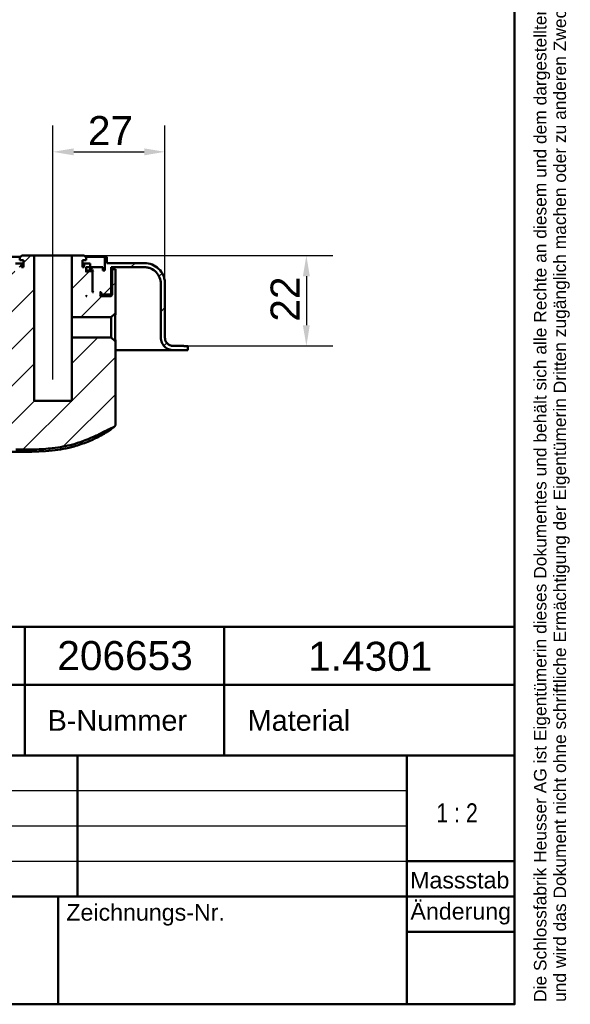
# Model space of a CAD drawing. Header units: millimetres. Extents: x 20 to 833, y 20 to 574.
# Tile 20 of 27: x 701 to 833, y 20 to 257. Entities that reach past the tile are written whole.
import ezdxf
from ezdxf.enums import TextEntityAlignment as Align

# ---------------------------------------------------------------- set-up
doc = ezdxf.new("R2010")
doc.units = ezdxf.units.MM
doc.header["$LTSCALE"] = 2
for name, color, linetype, lineweight in [('Bemaßungen(DIN)', 7, 'Continuous', 25), ('Mittellinie(DIN)', 7, 'Continuous', 25), ('Sichtbare Kanten(DIN)', 7, 'Continuous', 50), ('Skizziergeometrie(DIN)', 7, 'Continuous', 50), ('Skizzierlinie(DIN)', 7, 'Continuous', 25), ('Symbole(DIN)', 7, 'Continuous', 25)]:
    doc.layers.add(name, color=color, linetype=linetype, lineweight=lineweight)
doc.layers.add('Schraffur', color=179, linetype='Continuous', lineweight=9, true_color=0x1e1e47)
doc.styles.add('Aktuell-DIN', font='arial.ttf')
doc.styles.add('STANDARD-DIN~0', font='arial.ttf')
doc.styles.add('Textstil10', font='arial.ttf')
doc.styles.add('Textstil41', font='arial.ttf', dxfattribs={"width": 0.8})
doc.styles.add('Textstil83', font='arial.ttf', dxfattribs={"width": 0.8})
doc.dimstyles.new('CAD-LAN', dxfattribs={"dimscale": 2, "dimtxt": 3.5, "dimasz": 2.5, "dimexe": 3.175, "dimexo": 0, "dimgap": 0.8, "dimtad": 1, "dimrnd": 1e-08, "dimtxsty": 'STANDARD-DIN~0', "dimcen": 0.09, "dimdle": 10, "dimclrd": 250, "dimclre": 250, "dimclrt": 250, "dimadec": 0, "dimazin": 2, "dimtfac": 1, "dimtmove": 0, "dimatfit": 3, "dimfxl": 1, "dimtolj": 1, "dimtzin": 0, "dimlwd": 25, "dimlwe": 25, "dimarcsym": 0})

# ---------------------------------------------------------------- blocks, each defined once
blk = doc.blocks.new('Ränder Standardrahmen')
at = {"layer": 'Skizziergeometrie(DIN)', "flags": 128}
blk.add_lwpolyline([(10, 10), (10, 287), (410, 287), (410, 10), (10, 10)], dxfattribs=at)
blk = doc.blocks.new('Schriftfelder Heusser')
at = {"layer": 'Skizziergeometrie(DIN)'}
for p, q in [((101, 236.92), (291, 236.92)), ((232, 229.92), (232, 236.92)), ((256, 229.92), (256, 236.92)), ((291, 236.92), (291, 229.92)), ((101, 229.92), (291, 229.92)), ((232, 229.92), (232, 221.42)), ((256, 229.92), (256, 221.42)), ((291, 229.92), (291, 191.42)), ((101, 221.42), (291, 221.42)), ((238.35, 221.42), (238.35, 204.42)), ((278, 221.42), (278, 191.42)), ((278, 208.67), (291, 208.67)), ((101, 204.42), (291, 204.42)), ((236, 204.42), (236, 191.42)), ((278, 200.17), (291, 200.17)), ((291, 191.42), (101, 191.42))]:
    blk.add_line(p, q, dxfattribs=at)
at = {"layer": 'Skizzierlinie(DIN)'}
for p, q in [((162.35, 217.17), (278, 217.17)), ((162.35, 212.92), (278, 212.92)), ((162.35, 208.67), (278, 208.67))]:
    blk.add_line(p, q, dxfattribs=at)
at = {"layer": 'Symbole(DIN)', "color": 7, "insert": (293.33, 191.7), "char_height": 1.5, "width": 182.3003, "attachment_point": 1, "rotation": 90, "line_spacing_factor": 0.944221, "style": 'Aktuell-DIN'}
blk.add_mtext('\\fArial|b0|i0;\\H1.5000;Die Schlossfabrik Heusser AG ist Eigentümerin dieses Dokumentes und behält sich alle Rechte an diesem und dem dargestellten Gegenstand vor. Der Empfänger anerkennt diese Rechte\\Pund wird das Dokument nicht ohne schriftliche Ermächtigung der Eigentümerin Dritten zugänglich machen oder zu anderen Zwecken verwenden, zu dem es ihm übergeben worden ist.\\P ', dxfattribs=at)
at = {"layer": 'Symbole(DIN)', "color": 179, "true_color": 0x262659, "style": 'Aktuell-DIN'}
for s, insert, char_height, attachment_point in [('B-Nummer', (234.74, 225.62), 2.489, 4), ('Material', (265.02, 225.62), 2.489, 5), ('\\fArial|b0|i0;\\H2.0000;Massstab', (284.39, 206.37), 2, 5), ('\\fArial|b0|i0;Zeichnungs-Nr.', (237, 203.5), 2, 1)]:
    blk.add_mtext(s, dxfattribs=dict(at, insert=insert, char_height=char_height, attachment_point=attachment_point))
at = {"layer": 'Symbole(DIN)', "color": 179, "true_color": 0x262659, "insert": (284.51, 202.33), "char_height": 2, "width": 12.1143, "attachment_point": 5, "style": 'Aktuell-DIN'}
blk.add_mtext('\\fArial|b0|i0;Änderung', dxfattribs=at)
at = {"layer": 'Symbole(DIN)', "color": 179, "true_color": 0x262659, "style": 'Textstil10'}
blk.add_attdef('ERSTELLUNGSDATUM_001', (217.23, 218.29), '', height=2, dxfattribs=at)
at = {"layer": 'Symbole(DIN)', "color": 179, "true_color": 0x262659}
for tag, height, style, p in [('AUTOR', 2.49, 'Aktuell-DIN', (240.03, 219.26)), ('KONTROLLDATUM', 2, 'Textstil10', (217.42, 215.04)), ('KONTROLLIERT_VON', 2, 'Textstil10', (239.98, 215.05))]:
    blk.add_attdef(tag, text='', height=height, dxfattribs=dict(at, style=style)).set_placement(p, align=Align.MIDDLE_LEFT)
at = {"layer": 'Symbole(DIN)', "color": 7, "style": 'Textstil83', "width": 0.8}
blk.add_attdef('Anfänglicher_Ansichtsmaßstab_001', (281.57, 213.34), '', height=2.3, dxfattribs=at)
at = {"layer": 'Symbole(DIN)', "color": 179, "true_color": 0x262659, "style": 'Textstil10'}
blk.add_attdef('PROJEKT', text='', height=2, dxfattribs=at).set_placement((217.77, 209.72), align=Align.BOTTOM_LEFT)
at = {"layer": 'Symbole(DIN)', "color": 7, "style": 'Textstil41', "width": 0.8}
blk.add_attdef('STATUS', text='', height=5, dxfattribs=at).set_placement((284.53, 195.86), align=Align.MIDDLE_CENTER)
blk = doc.blocks.new('*D25')
at = {"layer": 'Bemaßungen(DIN)', "color": 250, "linetype": 'Continuous', "lineweight": 25, "true_color": 0x3f3f3f, "transparency": 16777216}
for p, q in [((708.77, 205.52), (708.77, 231.87)), ((735.77, 193.72), (735.77, 231.87)), ((713.77, 225.52), (730.77, 225.52))]:
    blk.add_line(p, q, dxfattribs=at)
at = {"layer": 'Bemaßungen(DIN)', "color": 250, "linetype": 'Continuous', "true_color": 0x3f3f3f, "transparency": 16777216}
for points in [[(713.77, 226.35), (713.77, 224.68), (708.77, 225.52)], [(730.77, 226.35), (730.77, 224.68), (735.77, 225.52)]]:
    blk.add_solid(points, dxfattribs=at)
at = {"layer": 'Defpoints', "color": 0, "linetype": 'Continuous', "transparency": 16777216}
for p in [(735.77, 225.52), (708.77, 205.52), (735.77, 193.72)]:
    blk.add_point(p, dxfattribs=at)
at = {"layer": 'Bemaßungen(DIN)', "color": 250, "linetype": 'Continuous', "lineweight": 25, "true_color": 0x3f3f3f, "transparency": 16777216, "insert": (717.2, 234.15), "char_height": 7, "attachment_point": 1, "style": 'STANDARD-DIN~0'}
blk.add_mtext('\\A1;27', dxfattribs=at)
blk = doc.blocks.new('*D26')
at = {"layer": 'Bemaßungen(DIN)', "color": 250, "linetype": 'Continuous', "lineweight": 25, "true_color": 0x3f3f3f, "transparency": 16777216}
for p, q in [((716.27, 200.52), (776.18, 200.52)), ((769.83, 195.52), (769.83, 183.72)), ((739.02, 178.72), (776.18, 178.72))]:
    blk.add_line(p, q, dxfattribs=at)
at = {"layer": 'Bemaßungen(DIN)', "color": 250, "linetype": 'Continuous', "true_color": 0x3f3f3f, "transparency": 16777216}
for points in [[(768.99, 195.52), (770.66, 195.52), (769.83, 200.52)], [(768.99, 183.72), (770.66, 183.72), (769.83, 178.72)]]:
    blk.add_solid(points, dxfattribs=at)
at = {"layer": 'Defpoints', "color": 0, "linetype": 'Continuous', "transparency": 16777216}
for p in [(716.27, 200.52), (739.02, 178.72), (769.83, 178.72)]:
    blk.add_point(p, dxfattribs=at)
at = {"layer": 'Bemaßungen(DIN)', "color": 250, "linetype": 'Continuous', "lineweight": 25, "true_color": 0x3f3f3f, "transparency": 16777216, "insert": (761.2, 184.58), "char_height": 7, "attachment_point": 1, "rotation": 90, "style": 'STANDARD-DIN~0'}
blk.add_mtext('\\A1;22', dxfattribs=at)

msp = doc.modelspace()

# ---------------------------------------------------------------- hatches: boundary and pattern name
at = {"layer": 'Schraffur'}
h = msp.add_hatch(dxfattribs=at)
h.set_pattern_fill('ANSI31', color=256, scale=50.8, style=0)
h.set_pattern_definition([(45, (0, 0), (-4.49013, 4.49013), [])])
edge = h.paths.add_edge_path()
edge.add_line((734.7704, 193.7174), (734.7704, 180.7174))
edge.add_spline(control_points=[(734.7704, 180.7174), (734.7704, 180.5087), (734.7917, 180.301), (734.8763, 179.8989), (734.9379, 179.7059), (735.1763, 179.1586), (735.4044, 178.8312), (735.9646, 178.2912), (736.2893, 178.0796), (737.003, 177.7907), (737.3835, 177.7174), (737.7704, 177.7174)], knot_values=[-0.47358314, -0.47358314, -0.47358314, -0.47358314, -0.41088319, -0.41088319, -0.35008119, -0.35008119, -0.23143265, -0.23143265, -0.11607569, -0.11607569, 0, 0, 0, 0], degree=3, periodic=0)
edge.add_line((737.7704, 177.7174), (741.2704, 177.7174))
edge.add_line((741.2704, 177.7174), (741.2704, 178.6874))
edge.add_line((741.2704, 178.6874), (740.2704, 178.6874))
edge.add_line((740.2704, 178.6874), (740.2704, 178.7174))
edge.add_line((740.2704, 178.7174), (737.7704, 178.7174))
edge.add_spline(control_points=[(737.7704, 178.7174), (737.6313, 178.7174), (737.4928, 178.7316), (737.2248, 178.788), (737.0961, 178.8291), (736.7312, 178.988), (736.513, 179.1401), (736.153, 179.5135), (736.0119, 179.73), (735.8193, 180.2058), (735.7704, 180.4595), (735.7704, 180.7174)], knot_values=[-0.31571434, -0.31571434, -0.31571434, -0.31571434, -0.27392213, -0.27392213, -0.23338746, -0.23338746, -0.15428844, -0.15428844, -0.07738379, -0.07738379, 0, 0, 0, 0], degree=3, periodic=0)
edge.add_line((735.7704, 180.7174), (735.7704, 193.7174))
edge.add_spline(control_points=[(735.7704, 193.7174), (735.7704, 194.0653), (735.7349, 194.4114), (735.594, 195.0816), (735.4912, 195.4033), (735.0939, 196.3155), (734.7137, 196.8611), (733.7801, 197.7611), (733.2389, 198.1137), (732.0494, 198.5953), (731.4153, 198.7174), (730.7704, 198.7174)], knot_values=[-0.78930523, -0.78930523, -0.78930523, -0.78930523, -0.68480532, -0.68480532, -0.58346864, -0.58346864, -0.38572109, -0.38572109, -0.19345948, -0.19345948, 0, 0, 0, 0], degree=3, periodic=0)
edge.add_line((730.7704, 198.7174), (721.7704, 198.7174))
edge.add_line((721.7704, 198.7174), (721.7704, 200.2174))
edge.add_line((721.7704, 200.2174), (721.2704, 200.2174))
edge.add_line((721.2704, 200.2174), (721.2704, 196.9174))
edge.add_line((721.2704, 196.9174), (720.7704, 196.9174))
edge.add_line((720.7704, 196.9174), (720.7704, 197.7174))
edge.add_line((720.7704, 197.7174), (717.7704, 197.7174))
edge.add_line((717.7704, 197.7174), (717.7704, 196.9174))
edge.add_line((717.7704, 196.9174), (718.5204, 196.9174))
edge.add_line((718.5204, 196.9174), (718.3204, 196.7174))
edge.add_line((718.3204, 196.7174), (718.3204, 191.9174))
edge.add_line((718.3204, 191.9174), (718.5204, 191.7174))
edge.add_line((718.5204, 191.7174), (718.2704, 191.7174))
edge.add_line((718.2704, 191.7174), (718.2704, 196.5174))
edge.add_line((718.2704, 196.5174), (718.0704, 196.7174))
edge.add_line((718.0704, 196.7174), (716.9704, 196.7174))
edge.add_line((716.9704, 196.7174), (716.7704, 196.5174))
edge.add_line((716.7704, 196.5174), (716.7704, 197.7174))
edge.add_line((716.7704, 197.7174), (717.7562, 197.7174))
edge.add_line((717.7562, 197.7174), (717.7562, 198.6174))
edge.add_line((717.7562, 198.6174), (716.3204, 198.6174))
edge.add_line((716.3204, 198.6174), (716.3204, 197.7174))
edge.add_line((716.3204, 197.7174), (715.8704, 197.7174))
edge.add_line((715.8704, 197.7174), (715.8704, 199.4174))
edge.add_line((715.8704, 199.4174), (716.7704, 199.4174))
edge.add_line((716.7704, 199.4174), (716.7704, 200.0174))
edge.add_line((716.7704, 200.0174), (716.2704, 200.5174))
edge.add_line((716.2704, 200.5174), (713.3204, 200.5174))
edge.add_line((713.3204, 200.5174), (713.3204, 185.6759))
edge.add_line((713.3204, 185.6759), (722.8289, 185.6759))
edge.add_line((722.8289, 185.6759), (723.8133, 186.6603))
edge.add_line((723.8133, 186.6603), (723.8133, 194.7174))
edge.add_line((723.8133, 194.7174), (723.8133, 197.2174))
edge.add_line((723.8133, 197.2174), (723.0704, 197.2174))
edge.add_line((723.0704, 197.2174), (723.0704, 191.0174))
edge.add_line((723.0704, 191.0174), (722.7704, 190.7174))
edge.add_line((722.7704, 190.7174), (720.0704, 190.7174))
edge.add_line((720.0704, 190.7174), (720.2704, 190.9174))
edge.add_line((720.2704, 190.9174), (720.2704, 191.5174))
edge.add_line((720.2704, 191.5174), (720.0704, 191.7174))
edge.add_line((720.0704, 191.7174), (720.3704, 191.7174))
edge.add_line((720.3704, 191.7174), (720.3704, 191.2174))
edge.add_line((720.3704, 191.2174), (720.4704, 191.1174))
edge.add_line((720.4704, 191.1174), (722.5704, 191.1174))
edge.add_line((722.5704, 191.1174), (722.7704, 191.3174))
edge.add_line((722.7704, 191.3174), (722.7704, 197.7174))
edge.add_line((722.7704, 197.7174), (730.7704, 197.7174))
edge.add_spline(control_points=[(730.7704, 197.7174), (731.0487, 197.7174), (731.3255, 197.689), (731.8618, 197.5762), (732.1191, 197.494), (732.8488, 197.1762), (733.2853, 196.872), (734.0053, 196.1252), (734.2874, 195.6921), (734.6727, 194.7405), (734.7704, 194.2333), (734.7704, 193.7174)], knot_values=[-0.63144419, -0.63144419, -0.63144419, -0.63144419, -0.54784426, -0.54784426, -0.46677491, -0.46677491, -0.30857687, -0.30857687, -0.15476758, -0.15476758, 0, 0, 0, 0], degree=3, periodic=0)
h.paths.add_polyline_path([(716.7704, 190.7174), (716.7704, 190.9174), (716.9704, 190.7174)], flags=0)
edge = h.paths.add_edge_path()
edge.add_line((544.7704, 180.7174), (544.7704, 193.7174))
edge.add_spline(control_points=[(544.7704, 193.7174), (544.7704, 193.9957), (544.7988, 194.2726), (544.9116, 194.8088), (544.9937, 195.0661), (545.3116, 195.7959), (545.6158, 196.2324), (546.3626, 196.9523), (546.7956, 197.2344), (547.7472, 197.6197), (548.2545, 197.7174), (548.7704, 197.7174)], knot_values=[-0.63144419, -0.63144419, -0.63144419, -0.63144419, -0.54784426, -0.54784426, -0.46677491, -0.46677491, -0.30857687, -0.30857687, -0.15476759, -0.15476759, 0, 0, 0, 0], degree=3, periodic=0)
edge.add_line((548.7704, 197.7174), (694.7704, 197.7174))
edge.add_line((694.7704, 197.7174), (694.7704, 191.3174))
edge.add_line((694.7704, 191.3174), (694.9704, 191.1174))
edge.add_line((694.9704, 191.1174), (697.0704, 191.1174))
edge.add_line((697.0704, 191.1174), (697.1704, 191.2174))
edge.add_line((697.1704, 191.2174), (697.1704, 191.7174))
edge.add_line((697.1704, 191.7174), (697.4704, 191.7174))
edge.add_line((697.4704, 191.7174), (697.2704, 191.5174))
edge.add_line((697.2704, 191.5174), (697.2704, 190.9174))
edge.add_line((697.2704, 190.9174), (697.4704, 190.7174))
edge.add_line((697.4704, 190.7174), (694.7704, 190.7174))
edge.add_line((694.7704, 190.7174), (694.4704, 191.0174))
edge.add_line((694.4704, 191.0174), (694.4704, 197.2174))
edge.add_line((694.4704, 197.2174), (693.6266, 197.2174))
edge.add_line((693.6266, 197.2174), (693.6266, 194.7174))
edge.add_line((693.6266, 194.7174), (693.6266, 169.3011))
edge.add_spline(control_points=[(693.6266, 169.3011), (693.6266, 164.8549), (693.6266, 161.2967), (690.0995, 158.1667), (686.0729, 158.149), (681.0394, 158.127)], knot_values=[0, 0, 0, 0, 0, 0, 1, 1, 1, 1, 1, 1], degree=5, periodic=0)
edge.add_spline(control_points=[(681.0394, 158.127), (644.8427, 157.9689), (608.646, 157.8263), (572.4493, 157.9551)], knot_values=[0.00001832, 0.00001832, 0.00001832, 0.00001832, 10.85912863, 10.85912863, 10.85912863, 10.85912863], degree=3, periodic=0)
edge.add_spline(control_points=[(572.4493, 157.9551), (565.913, 157.9783), (559.9528, 158.0069), (553.7605, 163.6836), (553.7333, 170.1641), (553.6993, 178.2551)], knot_values=[0, 0, 0, 0, 0, 0, 1, 1, 1, 1, 1, 1], degree=5, periodic=0)
edge.add_spline(control_points=[(553.6993, 178.2551), (553.6686, 185.5519), (553.6523, 189.4393), (553.6509, 192.8035)], knot_values=[0, 0, 0, 0, 1.00337214, 1.00337214, 1.00337214, 1.00337214], weights=[1.04429702, 1.00551998, 1.00068689, 1.0000845], degree=3, periodic=0)
edge.add_spline(control_points=[(553.6509, 192.8035), (553.6506, 193.3697), (553.6508, 193.877), (553.3378, 194.2174), (552.8159, 194.2174), (552.2399, 194.2174)], knot_values=[0, 0, 0, 0, 0, 0, 1, 1, 1, 1, 1, 1], degree=5, periodic=0)
edge.add_line((552.2399, 194.2174), (550.6504, 194.2174))
edge.add_spline(control_points=[(550.6504, 194.2174), (550.5449, 194.2174), (550.4367, 194.2174), (550.3038, 194.1798), (550.2661, 194.1637), (550.2007, 194.1179), (550.1746, 194.0903), (550.1273, 194.0155), (550.1114, 193.9679), (550.0847, 193.8356), (550.0847, 193.7428), (550.0847, 193.6517)], knot_values=[-0.09975245, -0.09975245, -0.09975245, -0.09975245, -0.06872309, -0.06872309, -0.05563313, -0.05563313, -0.04321646, -0.04321646, -0.02737358, -0.02737358, -0.00005284, -0.00005284, -0.00005284, -0.00005284], degree=3, periodic=0)
edge.add_spline(control_points=[(550.0847, 193.6517), (550.0845, 191.7338), (550.0808, 189.9032), (550.0749, 187.9756), (550.069, 186.0273), (550.0611, 184.0212), (550.0531, 182.0828), (550.0477, 180.7973), (550.0422, 179.5119), (550.0366, 178.2265)], knot_values=[0, 0, 0, 0, 0.40829956, 0.40829956, 0.40829956, 0.82096003, 0.82096003, 0.82096003, 1.09461338, 1.09461338, 1.09461338, 1.09461338], degree=3, periodic=0)
edge.add_spline(control_points=[(550.0366, 178.2265), (550.0316, 177.0899), (550.0253, 175.9514), (550.0534, 174.7371), (550.0815, 173.5228), (550.1436, 172.4563), (550.231, 171.5379), (550.4058, 169.701), (550.6887, 168.2054), (551.0921, 166.7962), (552.7058, 161.1594), (556.3284, 157.2764), (561.6197, 155.5127), (562.9425, 155.0717), (564.3478, 154.758), (566.0746, 154.5563), (566.938, 154.4554), (567.9407, 154.3802), (569.0825, 154.3397), (570.2244, 154.2992), (571.2952, 154.2959), (572.3649, 154.2913)], knot_values=[0, 0, 0, 0, 0.24064759, 0.24064759, 0.24064759, 0.48129519, 0.48129519, 0.48129519, 0.96259037, 0.96259037, 0.96259037, 2.88777112, 2.88777112, 2.88777112, 3.3690663, 3.3690663, 3.3690663, 3.60971389, 3.60971389, 3.60971389, 3.85036149, 3.85036149, 3.85036149, 3.85036149], degree=3, periodic=0)
edge.add_line((572.3649, 154.2913), (699.8383, 153.7446))
edge.add_spline(control_points=[(699.8383, 153.7446), (701.3043, 153.7383), (702.7714, 153.7307), (704.331, 153.775), (705.8906, 153.8192), (707.2725, 153.9088), (708.6266, 154.0637)], knot_values=[0, 0, 0, 0, 0.44038321, 0.44038321, 0.44038321, 0.88076642, 0.88076642, 0.88076642, 0.88076642], degree=3, periodic=0)
edge.add_spline(control_points=[(708.6266, 154.0637), (710.4068, 154.2674), (712.0174, 154.5724), (713.5307, 154.9927)], knot_values=[0, 0, 0, 0, 0.50017248, 0.50017248, 0.50017248, 0.50017248], degree=3, periodic=0)
edge.add_spline(control_points=[(713.5307, 154.9927), (715.0659, 155.419), (716.7464, 156.0343), (718.5722, 156.8386)], knot_values=[0, 0, 0, 0, 0.53745652, 0.53745652, 0.53745652, 0.53745652], degree=3, periodic=0)
edge.add_spline(control_points=[(718.5722, 156.8386), (719.0359, 157.0429), (719.37, 157.1973), (719.7732, 157.3931), (720.1764, 157.5889), (720.5707, 157.7905), (720.9641, 157.9936), (721.0625, 158.0444), (721.1608, 158.0952), (721.2591, 158.146), (721.5542, 158.2984), (721.8496, 158.4504), (722.1471, 158.5979), (722.1967, 158.6225), (722.2463, 158.647), (722.296, 158.6713), (722.3458, 158.6956), (722.3956, 158.7198), (722.4455, 158.7438), (722.6949, 158.8638), (722.9461, 158.9798), (723.2033, 159.0869), (723.2547, 159.1083), (723.306, 159.1292), (723.3558, 159.1489)], knot_values=[0, 0, 0, 0, 0.13009876, 0.13009876, 0.13009876, 0.26019753, 0.26019753, 0.26019753, 0.29272222, 0.29272222, 0.29272222, 0.39029629, 0.39029629, 0.39029629, 0.40655864, 0.40655864, 0.40655864, 0.42282098, 0.42282098, 0.42282098, 0.50413271, 0.50413271, 0.50413271, 0.52039505, 0.52039505, 0.52039505, 0.52039505], degree=3, periodic=0)
edge.add_spline(control_points=[(723.3558, 159.1489), (723.4487, 159.1858), (723.5399, 159.22), (723.6559, 159.2955), (723.6923, 159.3265), (723.754, 159.407), (723.7748, 159.4534), (723.8133, 159.5964), (723.8133, 159.701), (723.8133, 159.8052)], knot_values=[-0.09352525, -0.09352525, -0.09352525, -0.09352525, -0.0642653, -0.0642653, -0.04836566, -0.04836566, -0.03125125, -0.03125125, 0, 0, 0, 0], degree=3, periodic=0)
edge.add_line((723.8133, 159.8052), (723.8133, 179.7745))
edge.add_line((723.8133, 179.7745), (722.8289, 180.7589))
edge.add_line((722.8289, 180.7589), (713.3204, 180.7589))
edge.add_line((713.3204, 180.7589), (713.3204, 165.5174))
edge.add_line((713.3204, 165.5174), (704.2204, 165.5174))
edge.add_line((704.2204, 165.5174), (704.2204, 200.5174))
edge.add_line((704.2204, 200.5174), (701.2704, 200.5174))
edge.add_line((701.2704, 200.5174), (700.7704, 200.0174))
edge.add_line((700.7704, 200.0174), (700.7704, 199.4174))
edge.add_line((700.7704, 199.4174), (701.6704, 199.4174))
edge.add_line((701.6704, 199.4174), (701.6704, 197.7174))
edge.add_line((701.6704, 197.7174), (701.2204, 197.7174))
edge.add_line((701.2204, 197.7174), (701.2204, 198.6174))
edge.add_line((701.2204, 198.6174), (699.7846, 198.6174))
edge.add_line((699.7846, 198.6174), (699.7846, 197.7174))
edge.add_line((699.7846, 197.7174), (700.7704, 197.7174))
edge.add_line((700.7704, 197.7174), (700.7704, 196.5174))
edge.add_line((700.7704, 196.5174), (700.5704, 196.7174))
edge.add_line((700.5704, 196.7174), (699.4704, 196.7174))
edge.add_line((699.4704, 196.7174), (699.2704, 196.5174))
edge.add_line((699.2704, 196.5174), (699.2704, 191.7174))
edge.add_line((699.2704, 191.7174), (699.0204, 191.7174))
edge.add_line((699.0204, 191.7174), (699.2204, 191.9174))
edge.add_line((699.2204, 191.9174), (699.2204, 196.7174))
edge.add_line((699.2204, 196.7174), (699.0204, 196.9174))
edge.add_line((699.0204, 196.9174), (699.7704, 196.9174))
edge.add_line((699.7704, 196.9174), (699.7704, 197.7174))
edge.add_line((699.7704, 197.7174), (696.7704, 197.7174))
edge.add_line((696.7704, 197.7174), (696.7704, 196.9174))
edge.add_line((696.7704, 196.9174), (696.2704, 196.9174))
edge.add_line((696.2704, 196.9174), (696.2704, 200.2174))
edge.add_line((696.2704, 200.2174), (695.7704, 200.2174))
edge.add_line((695.7704, 200.2174), (695.7704, 198.7174))
edge.add_line((695.7704, 198.7174), (548.7704, 198.7174))
edge.add_spline(control_points=[(548.7704, 198.7174), (548.4226, 198.7174), (548.0765, 198.6819), (547.4062, 198.5409), (547.0846, 198.4382), (546.1723, 198.0408), (545.6268, 197.6606), (544.7268, 196.7271), (544.3742, 196.1858), (543.8925, 194.9963), (543.7704, 194.3623), (543.7704, 193.7174)], knot_values=[-0.78930523, -0.78930523, -0.78930523, -0.78930523, -0.68480532, -0.68480532, -0.58346864, -0.58346864, -0.38572109, -0.38572109, -0.19345948, -0.19345948, 0, 0, 0, 0], degree=3, periodic=0)
edge.add_line((543.7704, 193.7174), (543.7704, 180.7174))
edge.add_spline(control_points=[(543.7704, 180.7174), (543.7704, 180.5783), (543.7562, 180.4398), (543.6998, 180.1717), (543.6587, 180.0431), (543.4998, 179.6782), (543.3477, 179.4599), (542.9743, 179.0999), (542.7578, 178.9589), (542.282, 178.7662), (542.0284, 178.7174), (541.7705, 178.7174)], knot_values=[-0.31572209, -0.31572209, -0.31572209, -0.31572209, -0.27392213, -0.27392213, -0.23338746, -0.23338746, -0.15428844, -0.15428844, -0.07738379, -0.07738379, -0.00000194, -0.00000194, -0.00000194, -0.00000194], degree=3, periodic=0)
edge.add_line((541.7705, 178.7174), (527.2704, 178.7174))
edge.add_line((527.2704, 178.7174), (527.2704, 177.7174))
edge.add_line((527.2704, 177.7174), (541.7704, 177.7174))
edge.add_spline(control_points=[(541.7704, 177.7174), (541.9791, 177.7174), (542.1867, 177.7387), (542.5889, 177.8233), (542.7819, 177.8849), (543.3292, 178.1234), (543.6566, 178.3515), (544.1966, 178.9116), (544.4081, 179.2364), (544.6971, 179.9501), (544.7704, 180.3305), (544.7704, 180.7174)], knot_values=[-0.47358314, -0.47358314, -0.47358314, -0.47358314, -0.41088319, -0.41088319, -0.35008119, -0.35008119, -0.23143265, -0.23143265, -0.11607569, -0.11607569, 0, 0, 0, 0], degree=3, periodic=0)
h.paths.add_polyline_path([(700.7704, 190.9174), (700.7704, 190.7174), (700.5704, 190.7174)], flags=0)

# ---------------------------------------------------------------- linework, layer by layer
at = {"layer": 'Mittellinie(DIN)', "linetype": 'Continuous'}
msp.add_line((708.7704, 170.5967), (708.7704, 205.5174), dxfattribs=at)
at = {"layer": 'Sichtbare Kanten(DIN)'}
for p, q in [((696.2704, 200.2174), (700.9704, 200.2174)), ((701.2704, 200.5174), (700.7704, 200.0174)), ((700.7704, 200.0174), (700.7704, 199.4174)), ((700.7704, 199.4174), (701.6704, 199.4174)), ((704.2204, 200.5174), (701.2704, 200.5174)), ((701.6704, 199.4174), (701.6704, 197.7174)), ((704.2204, 165.5174), (704.2204, 200.5174)), ((713.3204, 200.5174), (704.2204, 200.5174)), ((716.2704, 200.5174), (713.3204, 200.5174)), ((713.3204, 200.5174), (713.3204, 185.6759)), ((715.8704, 197.7174), (715.8704, 199.4174)), ((715.8704, 199.4174), (716.7704, 199.4174)), ((716.7704, 200.0174), (716.2704, 200.5174)), ((716.5704, 200.2174), (721.2704, 200.2174)), ((716.7704, 199.4174), (716.7704, 200.0174)), ((721.7704, 200.2174), (721.2704, 200.2174)), ((721.2704, 200.2174), (721.2704, 196.9174)), ((721.7704, 198.7174), (721.7704, 200.2174)), ((701.2204, 198.6174), (699.7846, 198.6174)), ((701.2204, 197.7174), (701.2204, 198.6174)), ((701.6704, 198.6174), (701.2204, 198.6174)), ((701.6704, 197.7174), (701.2204, 197.7174)), ((716.3204, 198.6174), (715.8704, 198.6174)), ((716.3204, 197.7174), (715.8704, 197.7174)), ((717.7562, 198.6174), (716.3204, 198.6174)), ((716.3204, 198.6174), (716.3204, 197.7174)), ((716.7704, 196.5174), (716.7704, 197.7174)), ((716.7704, 197.7174), (717.7562, 197.7174)), ((717.7562, 197.7174), (717.7562, 198.6174)), ((717.7562, 197.7174), (717.7704, 197.7174)), ((720.7704, 197.7174), (717.7704, 197.7174)), ((717.7704, 197.7174), (717.7704, 196.9174)), ((720.7704, 196.9174), (720.7704, 197.7174)), ((730.7704, 198.7174), (721.7704, 198.7174)), ((722.7704, 191.3174), (722.7704, 197.7174)), ((722.7704, 197.7174), (730.7704, 197.7174)), ((723.0704, 197.2174), (722.7704, 197.2174)), ((723.8133, 197.2174), (723.0704, 197.2174)), ((723.0704, 197.2174), (723.0704, 191.0174)), ((723.8133, 194.7174), (723.8133, 197.2174)), ((717.7704, 196.9174), (716.7704, 196.9174)), ((716.9704, 196.7174), (716.7704, 196.5174)), ((716.9704, 196.7174), (716.7704, 196.7174)), ((718.0704, 196.7174), (716.9704, 196.7174)), ((717.7704, 196.9174), (718.5204, 196.9174)), ((718.2704, 196.5174), (718.0704, 196.7174)), ((718.0704, 196.7174), (718.3204, 196.7174)), ((718.2704, 191.7174), (718.2704, 196.5174)), ((718.5204, 196.9174), (718.3204, 196.7174)), ((718.3204, 196.7174), (718.3204, 191.9174)), ((721.2704, 196.9174), (720.7704, 196.9174)), ((723.8133, 186.6603), (723.8133, 194.7174)), ((723.8133, 194.7174), (723.8133, 186.6603)), ((734.7704, 193.7174), (734.7704, 180.7174)), ((735.7704, 180.7174), (735.7704, 193.7174)), ((735.7705, 193.7174), (735.7704, 193.7174)), ((735.7705, 180.7174), (735.7705, 193.7174)), ((716.7704, 190.7174), (716.7704, 190.9174)), ((716.7704, 190.9174), (716.9704, 190.7174)), ((716.9704, 190.7174), (716.7704, 190.7174)), ((718.3204, 191.9174), (718.2704, 191.9174)), ((718.5204, 191.7174), (718.2704, 191.7174)), ((718.3204, 191.9174), (718.5204, 191.7174)), ((720.2704, 191.5174), (720.0704, 191.7174)), ((720.0704, 191.7174), (720.3704, 191.7174)), ((720.0704, 190.7174), (720.2704, 190.9174)), ((722.7704, 190.7174), (720.0704, 190.7174)), ((720.2704, 190.9174), (720.2704, 191.5174)), ((720.3704, 191.2174), (720.2704, 191.2174)), ((720.2704, 191.1174), (720.4704, 191.1174)), ((723.0704, 191.0174), (720.2704, 191.0174)), ((720.3704, 191.7174), (720.3704, 191.2174)), ((720.3704, 191.2174), (720.4704, 191.1174)), ((720.4704, 191.1174), (722.5704, 191.1174)), ((722.5704, 191.1174), (722.7704, 191.3174)), ((723.0704, 191.0174), (722.7704, 190.7174)), ((713.3204, 185.6759), (722.8289, 185.6759)), ((713.3204, 185.6759), (713.3204, 180.7589)), ((722.8289, 185.6759), (723.8133, 186.6603)), ((722.8289, 185.6759), (722.8289, 180.7589)), ((722.8289, 180.7589), (713.3204, 180.7589)), ((713.3204, 180.7589), (713.3204, 165.5174)), ((723.8133, 179.7745), (722.8289, 180.7589)), ((723.8133, 159.8052), (723.8133, 179.7745)), ((723.8133, 179.7745), (723.8133, 159.8052)), ((740.2704, 178.7174), (737.7704, 178.7174)), ((740.2704, 178.6874), (740.2704, 178.7174)), ((740.2704, 178.6874), (740.2704, 178.7174)), ((741.2704, 178.6874), (740.2704, 178.6874)), ((741.2704, 177.7174), (741.2704, 178.6874)), ((741.2704, 177.7174), (741.2704, 178.6874)), ((737.7704, 177.7174), (723.8133, 177.7174)), ((737.7704, 177.7174), (741.2704, 177.7174)), ((713.3204, 165.5174), (704.2204, 165.5174))]:
    msp.add_line(p, q, dxfattribs=at)
for points, knots in [([(735.7704, 193.7174), (735.7704, 194.0653), (735.7349, 194.4114), (735.594, 195.0816), (735.4912, 195.4033), (735.0939, 196.3155), (734.7137, 196.8611), (733.7801, 197.7611), (733.2389, 198.1137), (732.0494, 198.5953), (731.4153, 198.7174), (730.7704, 198.7174)], [-0.789305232, -0.789305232, -0.789305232, -0.789305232, -0.684805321, -0.684805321, -0.583468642, -0.583468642, -0.38572109, -0.38572109, -0.193459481, -0.193459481, 0, 0, 0, 0]), ([(730.7704, 197.7174), (731.0487, 197.7174), (731.3255, 197.689), (731.8618, 197.5762), (732.1191, 197.494), (732.8488, 197.1762), (733.2853, 196.872), (734.0053, 196.1252), (734.2874, 195.6921), (734.6727, 194.7405), (734.7704, 194.2333), (734.7704, 193.7174)], [-0.631444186, -0.631444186, -0.631444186, -0.631444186, -0.547844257, -0.547844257, -0.466774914, -0.466774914, -0.308576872, -0.308576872, -0.154767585, -0.154767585, 0, 0, 0, 0]), ([(708.6225, 153.502), (704.2683, 153.0044), (699.8608, 153.1829), (688.1422, 153.2343), (680.8061, 153.2649), (651.4619, 153.3908), (629.4538, 153.4853), (599.1926, 153.615), (590.9396, 153.6499), (576.4942, 153.7128), (570.1977, 153.1117), (562.8582, 154.5409), (561.6104, 154.8947), (558.4196, 156.1901), (556.5359, 157.4097), (553.785, 160.1506), (552.7549, 161.5853), (551.152, 164.6909), (550.5737, 166.3959), (549.728, 170.2441), (549.5516, 172.4277), (549.4024, 178.219), (549.4917, 181.8436), (549.5103, 186.926), (549.5147, 188.3851), (549.5206, 190.5734), (549.5226, 191.3028), (549.5225, 192.397), (549.5205, 192.7624), (549.5253, 193.2222), (549.5267, 193.3178), (549.5332, 193.524), (549.5387, 193.6359), (549.561, 193.783), (549.5706, 193.828), (549.6068, 193.9505), (549.6409, 194.0164), (549.7273, 194.1149), (549.7795, 194.1516), (549.8877, 194.1919), (549.9352, 194.2029), (550.0194, 194.2133), (550.0528, 194.2157), (550.107, 194.2178), (550.1269, 194.2182), (550.1679, 194.2186), (550.1892, 194.2187), (550.21, 194.2187)], [0, 0, 0, 0, 1.31477324, 1.31477324, 3.5156069, 3.5156069, 10.11810785, 10.11810785, 12.59404571, 12.59404571, 14.45175116, 14.45175116, 14.83724173, 14.83724173, 15.48486767, 15.48486767, 16.00224119, 16.00224119, 16.53332086, 16.53332086, 17.18426839, 17.18426839, 18.27128613, 18.27128613, 18.70900059, 18.70900059, 18.92779787, 18.92779787, 19.037268, 19.037268, 19.06593135, 19.06593135, 19.10024287, 19.10024287, 19.11671436, 19.11671436, 19.15008433, 19.15008433, 19.18082254, 19.18082254, 19.1996381, 19.1996381, 19.21057997, 19.21057997, 19.21659943, 19.21659943, 19.22290759, 19.22290759, 19.22290759, 19.22290759]), ([(723.8133, 186.6603), (723.8133, 186.6603), (723.8133, 186.6603), (723.8133, 186.6603), (723.8118, 186.5727), (723.8066, 186.2175), (723.8029, 185.95), (723.7961, 185.3362), (723.7924, 184.9498), (723.7873, 184.1051), (723.7859, 183.6467), (723.7859, 183.2174), (723.7859, 182.7872), (723.7873, 182.328), (723.7925, 181.4818), (723.7961, 181.095), (723.803, 180.4822), (723.8066, 180.2156), (723.8118, 179.8618), (723.8133, 179.7745), (723.8133, 179.7745), (723.8133, 179.7745), (723.8133, 179.7745)], [1.55008998, 1.55008998, 1.55008998, 1.55008998, 1.5501229, 1.5501229, 1.6796868, 1.6796868, 1.8092507, 1.8092507, 1.93804127, 1.93804127, 2.06683185, 2.06683185, 2.06683185, 2.1958916, 2.1958916, 2.32495136, 2.32495136, 2.45424561, 2.45424561, 2.58353986, 2.58353986, 2.58357279, 2.58357279, 2.58357279, 2.58357279]), ([(734.7704, 180.7174), (734.7704, 180.5087), (734.7917, 180.301), (734.8763, 179.8989), (734.9379, 179.7059), (735.1763, 179.1586), (735.4044, 178.8312), (735.9646, 178.2912), (736.2893, 178.0796), (737.003, 177.7907), (737.3835, 177.7174), (737.7704, 177.7174)], [-0.473583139, -0.473583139, -0.473583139, -0.473583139, -0.410883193, -0.410883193, -0.350081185, -0.350081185, -0.231432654, -0.231432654, -0.116075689, -0.116075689, 0, 0, 0, 0]), ([(737.7704, 178.7174), (737.6313, 178.7174), (737.4928, 178.7316), (737.2248, 178.788), (737.0961, 178.8291), (736.7312, 178.988), (736.513, 179.1401), (736.153, 179.5135), (736.0119, 179.73), (735.8193, 180.2058), (735.7704, 180.4595), (735.7704, 180.7174)], [-0.315714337, -0.315714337, -0.315714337, -0.315714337, -0.273922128, -0.273922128, -0.233387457, -0.233387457, -0.154288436, -0.154288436, -0.077383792, -0.077383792, 0, 0, 0, 0]), ([(723.6504, 159.294), (723.6496, 159.2934), (723.6467, 159.2911), (723.6362, 159.2829), (723.6178, 159.2685), (723.5695, 159.2307), (723.5331, 159.2016), (723.2966, 159.0215), (723.0417, 158.8281), (722.2267, 158.2714), (721.7045, 157.9326), (720.5893, 157.2775), (720.019, 156.9635), (718.7051, 156.2984), (717.9373, 155.9452), (716.0899, 155.1955), (714.9833, 154.8195), (712.1529, 154.0275), (710.3908, 153.7041), (708.6225, 153.502)], [0.12702883, 0.12702883, 0.12702883, 0.12702883, 0.23174702, 0.23174702, 0.56078755, 0.56078755, 0.80786855, 0.80786855, 1.12112107, 1.12112107, 1.39004149, 1.39004149, 1.60889401, 1.60889401, 1.86696228, 1.86696228, 2.21530762, 2.21530762, 2.74923854, 2.74923854, 2.74923854, 2.74923854]), ([(718.5722, 156.8386), (719.0359, 157.0429), (719.37, 157.1973), (719.7732, 157.3931), (720.1764, 157.5889), (720.5707, 157.7905), (720.9641, 157.9936), (721.0625, 158.0444), (721.1608, 158.0952), (721.2591, 158.146), (721.5542, 158.2984), (721.8496, 158.4504), (722.1471, 158.5979), (722.1967, 158.6225), (722.2463, 158.647), (722.296, 158.6713), (722.3458, 158.6956), (722.3956, 158.7198), (722.4455, 158.7438), (722.6949, 158.8638), (722.9461, 158.9798), (723.2033, 159.0869), (723.2547, 159.1083), (723.306, 159.1292), (723.3558, 159.1489)], [0, 0, 0, 0, 0.130098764, 0.130098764, 0.130098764, 0.260197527, 0.260197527, 0.260197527, 0.292722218, 0.292722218, 0.292722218, 0.390296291, 0.390296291, 0.390296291, 0.406558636, 0.406558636, 0.406558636, 0.422820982, 0.422820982, 0.422820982, 0.504132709, 0.504132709, 0.504132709, 0.520395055, 0.520395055, 0.520395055, 0.520395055]), ([(723.3558, 159.1489), (723.4487, 159.1858), (723.5399, 159.22), (723.6559, 159.2955), (723.6923, 159.3265), (723.754, 159.407), (723.7748, 159.4534), (723.8133, 159.5964), (723.8133, 159.701), (723.8133, 159.8052)], [-0.0935252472, -0.0935252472, -0.0935252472, -0.0935252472, -0.0642653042, -0.0642653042, -0.0483656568, -0.0483656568, -0.0312512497, -0.0312512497, 0, 0, 0, 0]), ([(708.6266, 154.0637), (707.2725, 153.9088), (705.8906, 153.8192), (704.331, 153.775), (702.7714, 153.7307), (701.3043, 153.7383), (699.8383, 153.7446)], [0, 0, 0, 0, 0.440383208, 0.440383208, 0.440383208, 0.880766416, 0.880766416, 0.880766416, 0.880766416])]:
    msp.add_open_spline(points, degree=3, knots=knots, dxfattribs=at)
for points in [[(713.5307, 154.9927), (715.0659, 155.419), (716.7464, 156.0343), (718.5722, 156.8386)], [(713.5307, 154.9927), (712.0174, 154.5724), (710.4068, 154.2674), (708.6266, 154.0637)]]:
    msp.add_open_spline(points, degree=3, dxfattribs=at)

# ---------------------------------------------------------------- block references
at = {"xscale": 2, "yscale": 2, "zscale": 2}
msp.add_blockref('Ränder Standardrahmen', (0, 0), dxfattribs=at)
ref = msp.add_blockref('Schriftfelder Heusser', (238, -362.8333), dxfattribs=dict(xscale=2, yscale=2, zscale=2))
ref.add_attrib('Anfänglicher_Ansichtsmaßstab_001', '1 : 2', (801.1357, 63.8562), dxfattribs={"layer": 'Symbole(DIN)', "color": 7, "height": 4.6, "style": 'Textstil83', "width": 0.8})

# ---------------------------------------------------------------- texts
at = {"layer": 'Symbole(DIN)', "color": 7, "char_height": 7, "attachment_point": 1, "style": 'Aktuell-DIN'}
for s, insert, width in [('{\\fArial|b0|i0;\\H7.0000;206653}', (709.8296, 107.5797), 32.620428), ('{\\fArial|b0|i0;\\H7.0000;1.4301}', (770.274, 107.4007), 29.899392)]:
    msp.add_mtext(s, dxfattribs=dict(at, insert=insert, width=width))

# ---------------------------------------------------------------- dimensions: what is measured, and where the dimension line sits
at = {"layer": 'Bemaßungen(DIN)', "color": 250, "linetype": 'Continuous', "lineweight": 25, "true_color": 0x3f3f3f}
for base, p1, p2, angle, override, picture, middle in [((735.7704, 225.5174), (708.7704, 205.5174), (735.7704, 193.7174), 180, {"dimgap": 0.8, "dimdec": 2, "dimtol": 0, "dimlim": 0, "dimtp": 0, "dimtm": 0, "dimtdec": 2, "dimtofl": 0, "dimatfit": 1}, '*D25', (722.2704, 225.5174)), ((769.8265, 178.7174), (716.2704, 200.5174), (739.0204, 178.7174), 90, {"dimgap": 0.8, "dimdec": 0, "dimtol": 0, "dimlim": 0, "dimtp": 0, "dimtm": 0, "dimtdec": 2, "dimtofl": 0, "dimatfit": 1}, '*D26', (769.8265, 189.6174))]:
    dim = msp.add_linear_dim(base=base, p1=p1, p2=p2, angle=angle, dimstyle='CAD-LAN', override=override, dxfattribs=at)
    dim.commit()
    dim.dimension.update_dxf_attribs({"geometry": picture, "text_midpoint": middle, "dimtype": 160})

doc.saveas('drawing.dxf')
